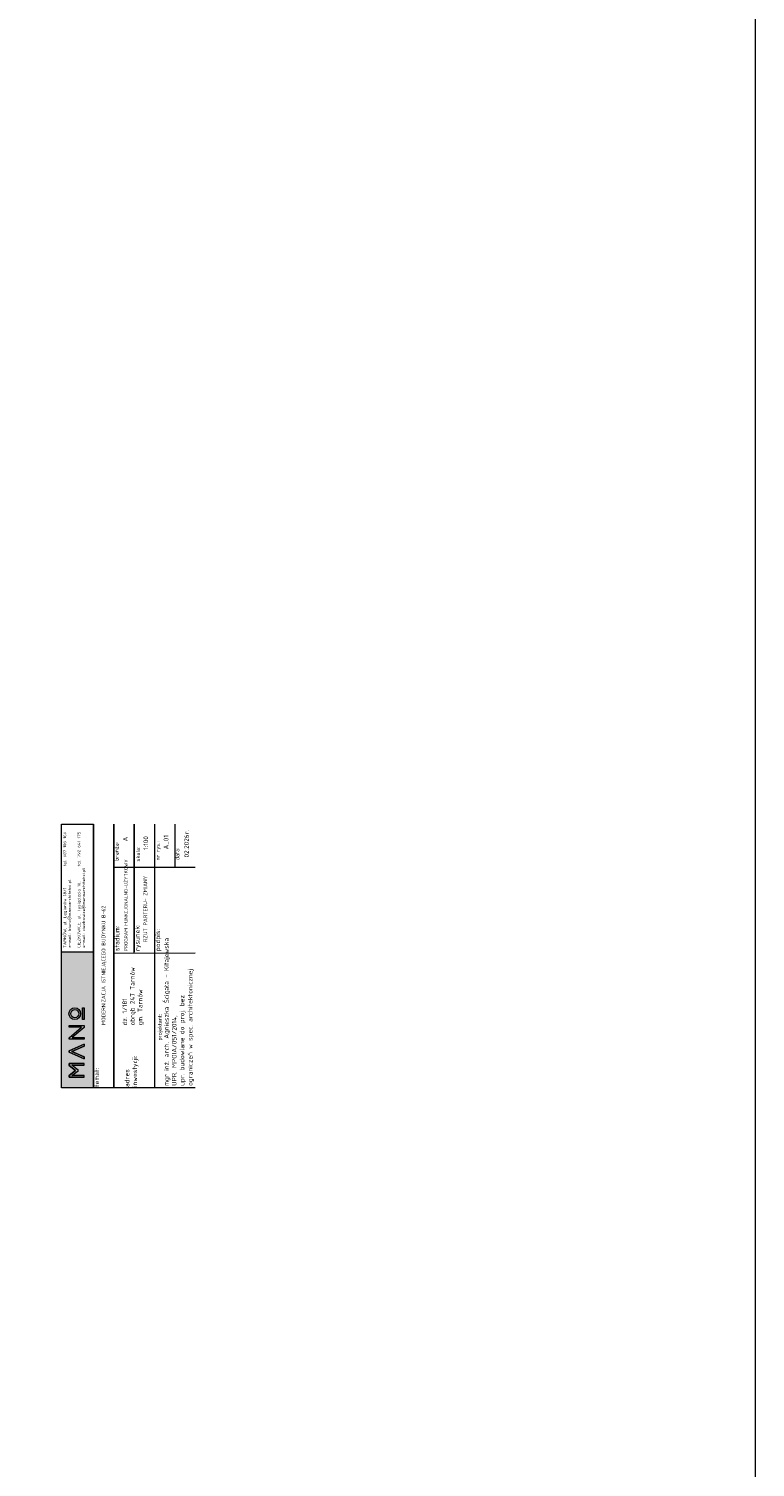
# Model space of a CAD drawing. Header units: millimetres. Extents: x -2948 to 78628, y 64669 to 215420.
# Tile 76 of 256: x 57035 to 59571, y 77909 to 82930. Entities that reach past the tile are written whole.
import ezdxf

# ---------------------------------------------------------------- set-up
doc = ezdxf.new("R2010")
doc.units = ezdxf.units.MM
for name, color, linetype, lineweight in [('kominy', 7, 'Continuous', 9), ('ramka', 7, 'Continuous', 0), ('WYMIAR', 5, 'Continuous', 13)]:
    doc.layers.add(name, color=color, linetype=linetype, lineweight=lineweight)
doc.styles.add('100', font='isocpeur.ttf', dxfattribs={"height": 1})
doc.styles.add('agulka', font='isocpeur.ttf', dxfattribs={"height": 1})
doc.styles.add('MtXpl_Calibri_Light', font='calibril.ttf')

# ---------------------------------------------------------------- blocks, each defined once
blk = doc.blocks.new('LOGO')
at = {"true_color": 0xf9f9f9}
h = blk.add_hatch(color=7, dxfattribs=at)
h.dxf.hatch_style = 1
h.paths.add_polyline_path([(-3.3, 131.4, 1), (-72.6, 131.4, 1)])
h.paths.add_polyline_path([(-61.9, 131.4, -1), (-14, 131.4, -1)], flags=16)
h.paths.add_polyline_path([(-118.1, 91.4), (-118.1, 165), (-107.4, 165), (-107.4, 76.1), (-119.3, 76.1), (-178.5, 146.7), (-178.5, 76.1), (-189.2, 76.1), (-189.2, 165), (-179.8, 165)])
h.paths.add_polyline_path([(-304.5, 76.1), (-265.1, 165), (-256.2, 165), (-216.9, 76.1), (-228.6, 76.1), (-260.7, 148.5), (-292.7, 76.1), (-304.5, 76.1), (-265.1, 165)])
h.paths.add_polyline_path([(-72.6, 85.4), (-3.3, 85.4), (-3.3, 76.1), (-72.6, 76.1)])
h.paths.add_polyline_path([(-413.2, 76.1), (-402.5, 76.1), (-402.5, 148.4), (-372.4, 110.1), (-342.1, 148.5), (-342.1, 76.1), (-331.4, 76.1), (-331.4, 165), (-342.8, 165), (-372.4, 127.5), (-401.8, 165), (-413.2, 165)])
at = {"color": 7, "true_color": 0xf9f9f9}
for points in [[(-413.2, 76.1), (-413.2, 165), (-401.8, 165), (-372.4, 127.5), (-342.8, 165), (-331.4, 165), (-331.4, 76.1)], [(-402.5, 76.1), (-402.5, 148.4), (-372.4, 110.1), (-342.1, 148.5), (-342.1, 76.1)], [(-331.4, 76.1), (-331.4, 165), (-342.8, 165), (-372.4, 127.5)], [(-304.5, 76.1), (-265.1, 165), (-256.2, 165)], [(-304.5, 76.1), (-265.1, 165), (-256.2, 165), (-216.9, 76.1)], [(-292.7, 76.1), (-260.7, 148.5), (-228.6, 76.1)], [(-265.1, 165), (-256.2, 165)], [(-216.9, 76.1), (-256.2, 165), (-265.1, 165)], [(-256.2, 165), (-265.1, 165)], [(-72.6, 85.4), (-3.3, 85.4)], [(-304.5, 76.1), (-292.7, 76.1)], [(-216.9, 76.1), (-228.6, 76.1)], [(-72.6, 76.1), (-3.3, 76.1)]]:
    blk.add_lwpolyline(points, dxfattribs=at)
for points in [[(-413.2, 76.1), (-402.5, 76.1), (-402.5, 148.4), (-372.4, 110.1), (-342.1, 148.5), (-342.1, 76.1), (-331.4, 76.1), (-331.4, 165), (-342.8, 165), (-372.4, 127.5), (-401.8, 165), (-413.2, 165), (-413.2, 76.1)], [(-304.5, 76.1), (-265.1, 165), (-256.2, 165), (-216.9, 76.1), (-228.6, 76.1), (-260.7, 148.5), (-292.7, 76.1), (-304.5, 76.1), (-265.1, 165)], [(-118.1, 91.4), (-118.1, 165), (-107.4, 165), (-107.4, 76.1), (-119.3, 76.1), (-178.5, 146.7), (-178.5, 76.1), (-189.2, 76.1), (-189.2, 165), (-179.8, 165), (-118.1, 91.4)], [(-72.6, 85.4), (-3.3, 85.4), (-3.3, 76.1), (-72.6, 76.1)]]:
    blk.add_lwpolyline(points, close=True, dxfattribs=at)
for radius in [34.7, 23.9]:
    blk.add_circle((-37.9, 131.4), radius, dxfattribs=at)
blk = doc.blocks.new('RAMKAA')
at = {"true_color": 0x000000, "transparency": 33554559}
h = blk.add_hatch(color=18, dxfattribs=at)
h.dxf.hatch_style = 1
h.paths.add_polyline_path([(103371.3, -33011), (103846.8, -33010.9), (103846.8, -33122.9), (103371.3, -33123)])
at = {"color": 18, "true_color": 0x000000, "const_width": 1.31}
blk.add_lwpolyline([(103371.3, -33011), (104291.5, -33010.8), (104291.5, -33122.8), (103371.3, -33123)], close=True, dxfattribs=at)
blk.add_lwpolyline([(103371.3, -33011), (104291.5, -33010.8), (104291.5, -33122.8), (103371.3, -33123)], close=True, dxfattribs=at)
at = {"color": 18, "true_color": 0x000000}
blk.add_lwpolyline([(103371.3, -33011), (103846.8, -33010.9), (103846.8, -33122.9), (103371.3, -33123)], close=True, dxfattribs=at)
at = {"color": 18, "true_color": 0x000000, "const_width": 1.31}
blk.add_lwpolyline([(103846.8, -33010.9), (103846.8, -33122.9)], dxfattribs=at)
at = {"layer": 'ramka', "color": 18, "true_color": 0x000000}
for p, q in [((103371.3, -33123.1), (104291.5, -33122.8)), ((104291.6, -33193.8), (103371.3, -33194)), ((103371.3, -33194), (104291.6, -33193.8)), ((103371.3, -33194), (104291.6, -33193.8)), ((103842.2, -33193.9), (103842.3, -33477.7)), ((104141.4, -33195.6), (104141.5, -33477.7)), ((103842.2, -33264.9), (104291.6, -33264.7)), ((104291.6, -33264.7), (103846.8, -33264.9)), ((103846.8, -33335.8), (103371.3, -33336)), ((104291.6, -33335.7), (103846.8, -33335.8)), ((104291.6, -33406.7), (104141.5, -33406.7))]:
    blk.add_line(p, q, dxfattribs=at)
blk.add_lwpolyline([(103371.3, -33011), (104291.5, -33010.8), (104291.5, -33122.8), (103371.3, -33123)], close=True, dxfattribs=at)
blk.add_lwpolyline([(103371.5, -33477.7), (103371.5, -33011)], dxfattribs=at)
at = {"color": 18, "true_color": 0x000000, "xscale": 0.591392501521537, "yscale": 0.591392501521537, "zscale": 0.591392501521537, "rotation": 0.01203200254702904}
blk.add_blockref('LOGO', (103652.8, -33135.3), dxfattribs=at)
at = {"color": 18, "true_color": 0x000000, "insert": (103860.5, -33017.9), "char_height": 9.857, "attachment_point": 1, "rotation": 0.012, "style": '100'}
blk.add_mtext_dynamic_manual_height_columns('{\\W1.25;TARNÓW, ul. Legionów 18/1^I^I tel. 607 106 166\\Pe-mail: biuro@manoarchitekci.pl\\P\\PCIĘŻKOWICE, ul. Tysiąclecia 10,^I^I tel. 792 641 175\\Pe-mail: ciezkowice@manoarchitekci.pl}', width=425.673, gutter_width=48.7, heights=[0], dxfattribs=at)
at = {"layer": 'ramka', "color": 18, "linetype": 'ByBlock', "true_color": 0x000000}
for s, height, style, p in [('temat:', 16.26, 'agulka', (103374.5, -33142.5)), ('adres', 16.26, 'agulka', (103374.5, -33248)), ('stadium:', 16.26, 'agulka', (103848.9, -33213.3)), ('PROGRAM FUNKCJONALNO-UŻYTKOWY', 12, 'agulka', (103848.4, -33242.1)), ('branża:', 13.31, 'agulka', (104163.8, -33210.3)), ('A', 16.3, 'agulka', (104231.8, -33242.2)), ('inwestycji:', 16.265, 'agulka', (103374.5, -33275.1)), ('rysunek:', 16.26, 'agulka', (103849, -33284.3)), ('skala:', 13.31, 'agulka', (104161.6, -33284.9)), ('podpis:', 16.26, 'agulka', (103849, -33355.3)), ('RZUT PARTERU- ZMIANY', 13.308, 'agulka', (103880.3, -33310.5)), ('1:100', 16.26, 'agulka', (104201.5, -33313.7)), ('mgr inż. arch. Agnieszka Ścigała - Kitajewska', 16.265, 'agulka', (103378.4, -33385.7)), ('projektant', 13.31, 'MtXpl_Calibri_Light', (103536.6, -33361.1)), (':', 13.3, 'MtXpl_Calibri_Light', (103624.6, -33361.1)), ('nr rys.:', 13.31, 'agulka', (104165.4, -33353.9)), ('A_01', 16.26, 'agulka', (104204, -33384.3)), ('upr. budowlane do proj. bez', 16.265, 'agulka', (103378.4, -33439.9)), ('UPR. MPOIA/051/2014,', 16.265, 'agulka', (103378.4, -33412.8)), ('data:', 13.31, 'agulka', (104166.4, -33422.5)), ('02.2026r.', 16.26, 'agulka', (104175.6, -33455.8)), ('ograniczeń w spec. architektonicznej', 16.265, 'agulka', (103378.4, -33468.6))]:
    blk.add_text(s, height=height, rotation=0.0163, dxfattribs=dict(at, style=style)).set_placement(p)
at = {"layer": 'ramka', "color": 1, "transparency": 33554687, "insert": (103383.8, -33151.3), "char_height": 13.065, "width": 772.501, "attachment_point": 1, "rotation": 0, "style": '100'}
blk.add_mtext('\\pi207.26;MODERNIZACJA ISTNIEJĄCEGO BUDYNKU B-62', dxfattribs=at)
at = {"layer": 'ramka', "color": 18, "true_color": 0x000000, "transparency": 33554687, "insert": (103589.3, -33223.8), "char_height": 16.13, "width": 853.618, "attachment_point": 1, "rotation": 0, "style": '100'}
blk.add_mtext('\\A1;{\\C256;dz. 1/181\\Pobręb 247 Tarnów\\Pgm. Tarnów}', dxfattribs=at)

msp = doc.modelspace()

# ---------------------------------------------------------------- linework, layer by layer
at = {"layer": 'WYMIAR', "color": 3, "ltscale": 2}
msp.add_lwpolyline([(53656.9, 67081), (53656.9, 215419.6), (59571.3, 215419.6), (59571.3, 67081)], close=True, dxfattribs=at)

# ---------------------------------------------------------------- block references
at = {"layer": 'kominy', "rotation": 90}
msp.add_blockref('RAMKAA', (24138.4, -24138.1), dxfattribs=at)

doc.saveas('drawing.dxf')
